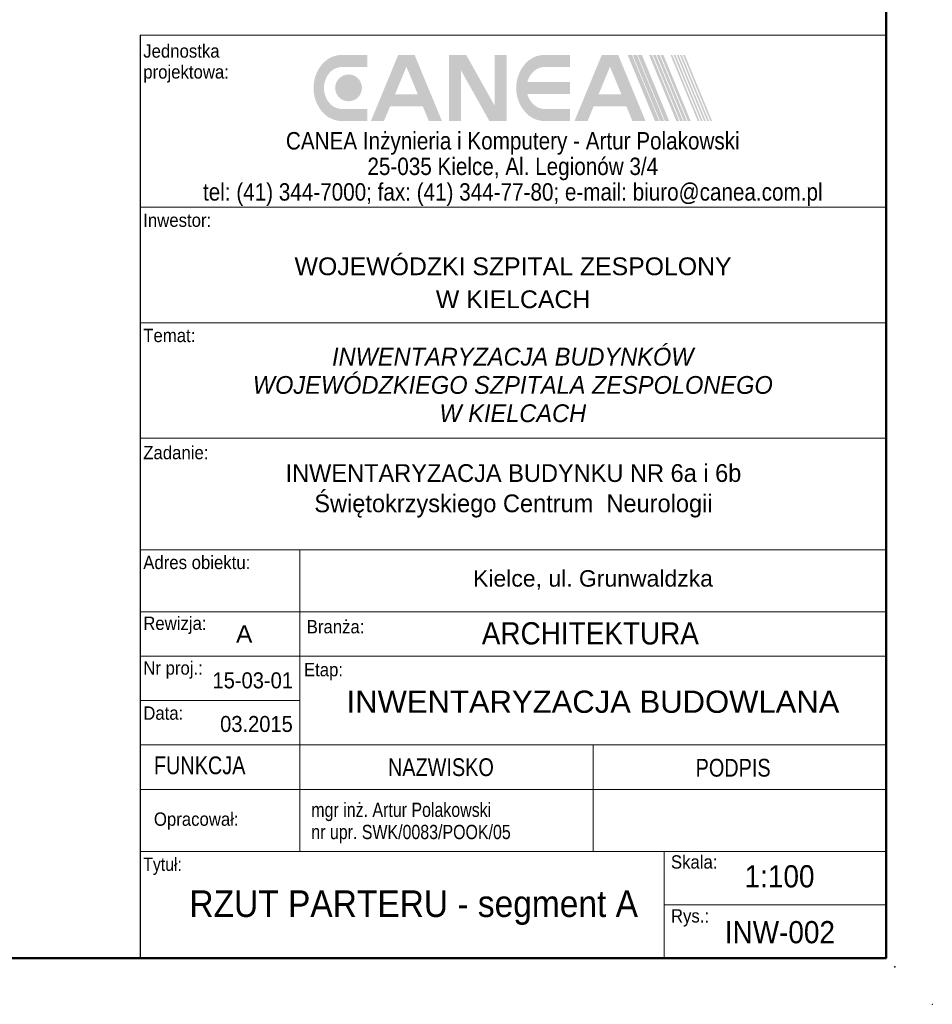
# Model space of a CAD drawing. Header units: millimetres. Extents: x -25785 to 64215, y 1802 to 45092.
# Tile 41 of 53: x 53940 to 64215, y 2435 to 13521. Entities that reach past the tile are written whole.
import ezdxf

# ---------------------------------------------------------------- set-up
doc = ezdxf.new("R2010")
doc.units = ezdxf.units.MM
doc.header["$MEASUREMENT"] = 0
for name, color, linetype, lineweight in [('0_Nr_pióra__1', 7, 'Continuous', 0), ('0_Nr_pióra__2', 7, 'Continuous', 15), ('0_Nr_pióra__61', 1, 'Continuous', 0), ('0_Nr_pióra__7', 7, 'Continuous', 70), ('G-Ramka', 5, 'Continuous', 50), ('G-Tabelka', 7, 'Continuous', 5)]:
    doc.layers.add(name, color=color, linetype=linetype, lineweight=lineweight)
doc.styles.add('ARIAL', font='arial.ttf')
doc.styles.add('GENERATED_STYLE_3', font='txt')
doc.styles.add('GENERATED_STYLE_5', font='txt')

# ---------------------------------------------------------------- blocks, each defined once
blk = doc.blocks.new('*U3')
at = {"layer": 'G-Ramka', "color": 5}
blk.add_lwpolyline([(35, 415), (35, 15), (870.05, 15), (870.05, 415)], close=True, dxfattribs=at)
at = {"layer": 'G-Tabelka'}
blk.add_point((875.05, 10), dxfattribs=at)

msp = doc.modelspace()

# ---------------------------------------------------------------- hatches: boundary and pattern name
at = {"layer": '0_Nr_pióra__61', "linetype": 'Continuous'}
for points in [[(57569.79211, 13124.72006, 0.2274339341), (57342.52581, 13015.70499, 0.1732948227), (57248.26482, 12752.45975, 0.1732948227), (57342.52581, 12489.21451, 0.2274339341), (57569.79211, 12380.19944), (57854.50487, 12380.19944), (57854.50487, 12516.29461), (57569.79211, 12515.77271, -0.2275460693), (57425.52541, 12585.01239, -0.1733707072), (57365.76819, 12752.17176, -0.1733707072), (57425.52541, 12919.33112, -0.2275460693), (57569.79211, 12988.5708), (57854.50487, 12988.6249), (57854.50487, 13124.72006)], [(58773.56714, 12380.19944), (58909.66231, 12380.19944), (58909.66231, 12949.61249), (59228.60327, 12380.19944), (59422.60684, 12380.19944), (59422.60684, 13124.72006), (59286.51167, 13124.72006), (59286.51167, 12555.30701), (58967.5707, 13124.72006), (58773.56714, 13124.72006)], [(59530.4147, 12752.45975, 0.1732948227), (59624.67569, 12489.21451, 0.2274339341), (59851.94199, 12380.19944), (60136.65475, 12380.19944), (60136.65475, 12516.29461), (59851.94199, 12516.3487, -0.1850330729), (59730.30101, 12562.95974, -0.1524943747), (59656.62819, 12684.41217), (60136.65475, 12684.41217), (60136.65475, 12820.50733), (59656.62819, 12820.50733, -0.1524943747), (59730.30101, 12941.95976, -0.1850330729), (59851.94199, 12988.5708), (60136.65475, 12988.6249), (60136.65475, 13124.72006), (59851.94199, 13124.72006, 0.2274339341), (59624.67569, 13015.70499, 0.1732948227)], [(60833.349, 13124.72006), (60785.05645, 13124.72006), (61092.31556, 12380.19944), (61140.60811, 12380.19944)], [(61148.65687, 12380.19944), (61196.94942, 12380.19944), (60889.69031, 13124.72006), (60841.39776, 13124.72006)], [(61204.99817, 12380.19944), (61253.29072, 12380.19944), (60946.03161, 13124.72006), (60897.73907, 13124.72006)], [(61058.71422, 13124.72006), (61026.51919, 13124.72006), (61333.7783, 12380.19944), (61365.97333, 12380.19944)], [(61376.70501, 12380.19944), (61408.90004, 12380.19944), (61101.64093, 13124.72006), (61069.4459, 13124.72006)], [(61144.56764, 13124.72006), (61112.37261, 13124.72006), (61419.63172, 12380.19944), (61451.82675, 12380.19944)], [(61462.55843, 12380.19944), (61494.75346, 12380.19944), (61187.49435, 13124.72006), (61155.29932, 13124.72006)], [(61288.10382, 13124.72006), (61267.98193, 13124.72006), (61575.24104, 12380.19944), (61595.36293, 12380.19944)], [(61610.45435, 12380.19944), (61630.57625, 12380.19944), (61323.31714, 13124.72006), (61303.19524, 13124.72006)], [(61358.53045, 13124.72006), (61338.40856, 13124.72006), (61645.66767, 12380.19944), (61665.78956, 12380.19944)], [(61393.74377, 13124.72006), (61373.62188, 13124.72006), (61680.88098, 12380.19944), (61701.00288, 12380.19944)], [(61716.0943, 12380.19944), (61736.2162, 12380.19944), (61428.95709, 13124.72006), (61408.83519, 13124.72006)], [(57492.27081, 12753.42781, 1), (57793.70371, 12753.42781, 1)]]:
    msp.add_hatch(color=10, dxfattribs=at).paths.add_polyline_path(points)
h = msp.add_hatch(color=10, dxfattribs=at)
h.paths.add_polyline_path([(58202.44468, 13124.72006), (57894.58022, 12380.19944), (58041.85179, 12380.19944), (58109.80279, 12544.52796), (58479.14893, 12544.52796), (58547.09993, 12380.19944), (58694.3715, 12380.19944), (58386.50704, 13124.72006)])
h.paths.add_polyline_path([(58166.07908, 12680.62313), (58294.47586, 12991.13004), (58422.87264, 12680.62313)], flags=0)
h = msp.add_hatch(color=10, dxfattribs=at)
h.paths.add_polyline_path([(60494.58592, 13124.72006), (60186.72146, 12380.19944), (60333.99303, 12380.19944), (60401.94403, 12544.52796), (60771.29017, 12544.52796), (60839.24117, 12380.19944), (60986.51274, 12380.19944), (60678.64828, 13124.72006)])
h.paths.add_polyline_path([(60458.22032, 12680.62313), (60586.6171, 12991.13004), (60715.01388, 12680.62313)], flags=0)

# ---------------------------------------------------------------- linework, layer by layer
at = {"linetype": 'Continuous'}
msp.add_line((55295.26228, 13347.47049), (55295.26228, 2955.63104), dxfattribs=at)
msp.add_point((63795.26224, 2855.63104))
at = {"layer": '0_Nr_pióra__2', "linetype": 'Continuous'}
for p, q in [((55295.26228, 13347.47049), (63695.26224, 13347.47049)), ((55295.26228, 11409.11563), (63695.26224, 11409.11563)), ((55295.26228, 10109.16717), (63695.26224, 10109.16717)), ((55295.26228, 8809.21871), (63695.26224, 8809.21871)), ((55295.26228, 7553.17615), (63695.26224, 7553.17615)), ((57095.26228, 4155.63135), (57095.26228, 7555.17615)), ((63695.26224, 6855.63131), (55295.26228, 6855.63131)), ((55295.26228, 6355.63133), (63695.26224, 6355.63133)), ((57089.02027, 5855.63131), (55295.26228, 5855.63131)), ((63695.26224, 5355.63131), (55295.26228, 5355.63138)), ((60395.26228, 4155.63135), (60395.26228, 5355.63131)), ((55295.26228, 4855.6314), (63695.26224, 4855.6314)), ((55295.26228, 4855.6314), (63695.26224, 4855.6314)), ((55295.26228, 4155.63135), (63695.26224, 4155.63135)), ((55295.26228, 4155.63135), (63695.26224, 4155.63135)), ((61195.26232, 4155.63135), (61195.26232, 2955.63104)), ((63695.26224, 3555.63119), (61195.26232, 3555.63119))]:
    msp.add_line(p, q, dxfattribs=at)

# ---------------------------------------------------------------- block references
at = {"layer": 'G-Ramka', "xscale": 104.0400000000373, "yscale": 104.0400000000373, "zscale": 104.04}
msp.add_blockref('*U3', (-26824.93776, 1395.03104), dxfattribs=at)

# ---------------------------------------------------------------- texts
at = {"layer": '0_Nr_pióra__1', "linetype": 'Continuous'}
for s, insert, char_height, width, attachment_point, line_spacing_factor, style in [('\\A1;{\\W0.900000x;\\fArial|b0|i0|c238|p38;Jednostka \\fArial|b0|i0|c238|p38;projektowa:}', (55331.54393, 12813.17653), 150, 1125.237606, 7, 0.940037, 'GENERATED_STYLE_3'), ('\\A1;{\\W0.950000x;\\fArial|b0|i1|c238|p38;INWENTARYZACJA BUDYNKÓW \\P\\fArial|b0|i1|c238|p38;WOJEWÓDZKIEGO SZPITALA ZESPOLONEGO\\P\\fArial|b0|i1|c238|p38;W KIELCACH}', (59492.1413, 9407.29075), 200, 8406.2418847, 5, 0.954977, 'GENERATED_STYLE_5'), ('\\A1;{\\W0.95;INWENTARYZACJA BUDYNKU NR 6a i 6b\\PŚwiętokrzyskiego Centrum  Neurologii}', (59499.38921, 8215.98333), 200, 8406.2418847, 5, 1.022368, 'ARIAL')]:
    msp.add_mtext(s, dxfattribs=dict(at, insert=insert, char_height=char_height, width=width, attachment_point=attachment_point, line_spacing_factor=line_spacing_factor, style=style))
at = {"layer": '0_Nr_pióra__1', "linetype": 'Continuous', "insert": (59492.0518, 11840.36755), "char_height": 196, "attachment_point": 5, "line_spacing_factor": 0.881093, "style": 'GENERATED_STYLE_3'}
msp.add_mtext('\\A1;{\\W0.850000x;\\fArial|b0|i0|c238|p38;CANEA Inżynieria i Komputery - Artur Polakowski\\P\\fArial|b0|i0|c238|p38;25-035 Kielce, Al. Legionów 3/4 \\P\\fArial|b0|i0|c238|p38;tel: (41) 344-7000; fax: (41) 344-77-80; e-mail: biuro@canea.com.pl}', dxfattribs=at)
at = {"layer": '0_Nr_pióra__1', "linetype": 'Continuous'}
for s, insert, char_height, attachment_point, style in [('\\A1;{\\W0.900000x;\\fArial|b0|i0|c238|p38;Inwestor:}', (55331.54393, 11186.35472), 150, 7, 'GENERATED_STYLE_3'), ('\\A1;{\\W0.900000x;\\fArial|b0|i0|c238|p38;Temat:}', (55331.54393, 9888.70253), 150, 7, 'GENERATED_STYLE_3'), ('\\A1;{\\W0.900000x;\\fArial|b0|i0|c238|p38;Zadanie:}', (55331.54393, 8570.03626), 150, 7, 'GENERATED_STYLE_3'), ('\\A1;{\\W0.900000x;\\fArial|b0|i0|c238|p38;ARCHITEKTURA}', (59143.06583, 6610.36042), 250, 4, 'GENERATED_STYLE_3'), ('\\A1;{\\W0.8;mgr inż. Artur Polakowski}', (57223.5976, 4496.77406), 160.6612824, 7, 'ARIAL'), ('\\A1;{\\W0.8;nr upr. SWK/0083/POOK/05}', (57223.5976, 4246.80338), 160.6612824, 7, 'ARIAL'), ('\\A1;{\\W0.9;RZUT PARTERU - segment A}', (58376.31153, 3328.12402), 300, 8, 'ARIAL'), ('\\A1;{\\W0.9;INW-002}', (61879.35851, 3119.08972), 250, 7, 'ARIAL')]:
    msp.add_mtext(s, dxfattribs=dict(at, insert=insert, char_height=char_height, attachment_point=attachment_point, style=style))
at = {"layer": '0_Nr_pióra__2', "linetype": 'Continuous', "insert": (62102.55912, 3748.17022), "char_height": 250, "attachment_point": 7, "style": 'GENERATED_STYLE_3'}
msp.add_mtext('\\A1;{\\W0.900000x;\\fArial|b0|i0|c238|p38;1:100}', dxfattribs=at)
at = {"layer": '0_Nr_pióra__7', "linetype": 'Continuous', "insert": (59495.26226, 10270.55348), "char_height": 200, "width": 8399.9999599, "attachment_point": 8, "line_spacing_factor": 1.113391, "style": 'GENERATED_STYLE_3'}
msp.add_mtext('\\A1;{\\fArial|b0|i0|c238|p38;WOJEWÓDZKI SZPITAL ZESPOLONY \\P\\fArial|b0|i0|c238|p38;W KIELCACH}', dxfattribs=at)
at = {"layer": '0_Nr_pióra__7', "linetype": 'Continuous'}
for s, insert, char_height, attachment_point, style in [('\\A1;{\\W0.900000x;\\fArial|b0|i0|c238|p38;Adres obiektu:}', (55331.54393, 7333.46935), 150, 7, 'GENERATED_STYLE_3'), ('\\A1;Kielce, ul. Grunwaldzka ', (60395.26226, 7103.49283), 185, 8, 'ARIAL'), ('\\A1;{\\W0.900000x;\\fArial|b0|i0|c238|p38;Rewizja:}', (55331.54393, 6605.09976), 150, 7, 'GENERATED_STYLE_3'), ('\\A1;{\\W0.900000x;\\fArial|b0|i0|c238|p38;Branża:}', (57172.08929, 6609.88094), 150, 7, 'GENERATED_STYLE_3'), ('\\A1;{\\fArial|b0|i0|c238|p38;A}', (56376.81025, 6507.70655), 196, 7, 'GENERATED_STYLE_3'), ('\\A1;{\\W0.900000x;\\fArial|b0|i0|c238|p38;Nr proj.:}', (55331.54393, 6101.60788), 150, 7, 'GENERATED_STYLE_3'), ('\\A1;{\\W0.900000x;\\fArial|b0|i0|c238|p38;Etap:}', (57140.42905, 6083.10438), 150, 7, 'GENERATED_STYLE_3'), ('\\A1;{\\W0.900000x;\\fArial|b0|i0|c238|p38;15-03-01}', (56111.30864, 5990.21431), 180, 7, 'GENERATED_STYLE_3'), ('\\A1;{\\fArial|b0|i0|c238|p38;INWENTARYZACJA BUDOWLANA}', (60395.26226, 5840.35542), 250, 5, 'GENERATED_STYLE_3'), ('\\A1;{\\W0.900000x;\\fArial|b0|i0|c238|p38;Data:}', (55331.54393, 5637.04672), 150, 7, 'GENERATED_STYLE_3'), ('\\A1;{\\W0.900000x;\\fArial|b0|i0|c238|p38;03.2015}', (56197.20798, 5499.09582), 180, 7, 'GENERATED_STYLE_3'), ('\\A1;{\\W0.800000x;\\fArial|b0|i0|c238|p38;FUNKCJA}', (55451.40489, 5023.18633), 200, 7, 'GENERATED_STYLE_3'), ('\\A1;{\\W0.800000x;\\fArial|b0|i0|c238|p38;NAZWISKO}', (58086.83002, 5002.45566), 200, 7, 'GENERATED_STYLE_3'), ('\\A1;{\\W0.800000x;\\fArial|b0|i0|c238|p38;PODPIS}', (61550.66995, 4996.0494), 200, 7, 'GENERATED_STYLE_3'), ('\\A1;{\\W0.900000x;\\fArial|b0|i0|c238|p38;Opracował:}', (55451.40489, 4400.15953), 150, 7, 'GENERATED_STYLE_3'), ('\\A1;{\\W0.900000x;\\fArial|b0|i0|c238|p38;Skala:}', (61272.44474, 3961.20316), 150, 7, 'GENERATED_STYLE_3'), ('\\A1;{\\W0.850000x;\\fArial|b0|i0|c238|p38;Tytuł:}', (55331.54393, 3891.87441), 150, 7, 'GENERATED_STYLE_3'), ('\\A1;{\\W0.900000x;\\fArial|b0|i0|c238|p38;Rys.:}', (61272.44474, 3310.59658), 150, 7, 'GENERATED_STYLE_3')]:
    msp.add_mtext(s, dxfattribs=dict(at, insert=insert, char_height=char_height, attachment_point=attachment_point, style=style))

doc.saveas('drawing.dxf')
